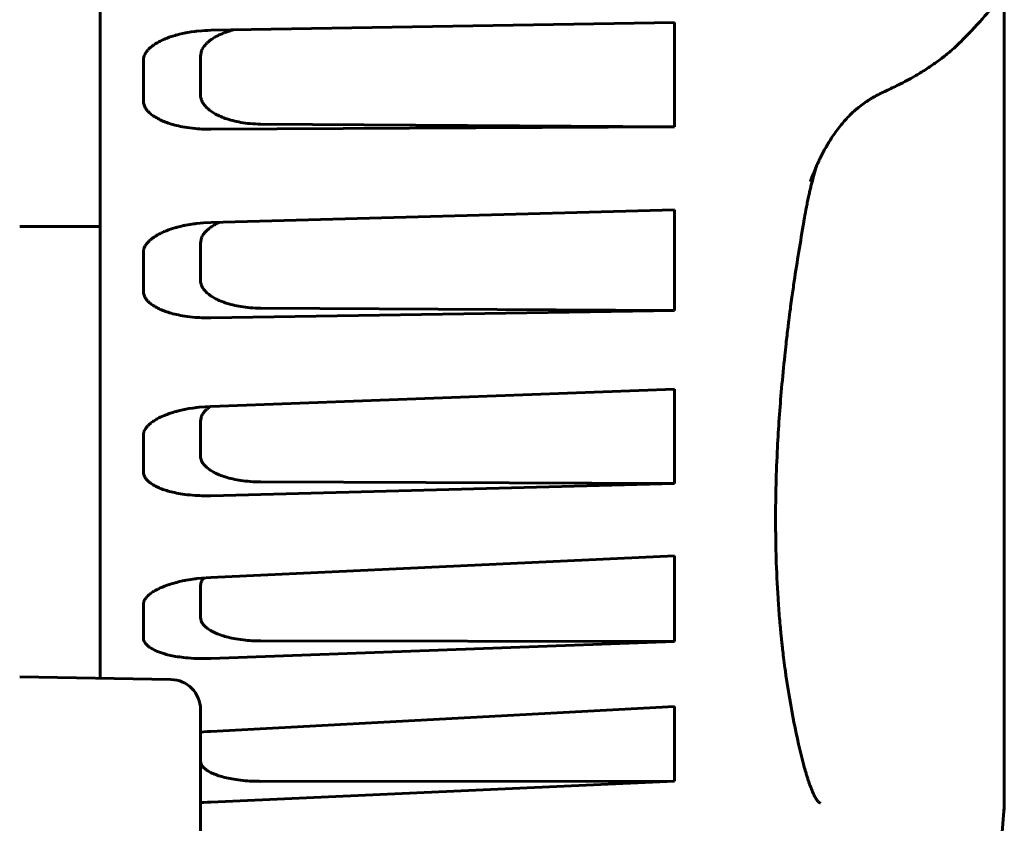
# Model space of a CAD drawing. Header units: millimetres. Extents: x 0 to 594, y 0 to 420.
# Tile 17 of 23: x 354.58 to 359.48, y 258.41 to 262.4. Entities that reach past the tile are written whole.
import ezdxf

# ---------------------------------------------------------------- set-up
doc = ezdxf.new("R2010")
doc.units = ezdxf.units.MM
doc.linetypes.add('K5LT_BASIC', pattern=[0])
doc.layers.add('Системный слой', color=7, linetype='Continuous')

# ---------------------------------------------------------------- blocks, each defined once
blk = doc.blocks.new('U6')
at = {"layer": 'Системный слой', "color": 150, "linetype": 'K5LT_BASIC', "lineweight": 60, "true_color": 0x0080ff}
for p, q in [((355.356, 259.6036), (355.3497, 259.6019)), ((355.3592, 259.6044), (355.356, 259.6036)), ((355.3608, 259.6048), (355.3592, 259.6044)), ((355.3616, 259.605), (355.3608, 259.6048)), ((355.3712, 259.6074), (355.3616, 259.605)), ((355.3869, 259.6109), (355.3712, 259.6074)), ((355.3949, 259.6125), (355.3869, 259.6109)), ((355.399, 259.6133), (355.3949, 259.6125)), ((355.401, 259.6137), (355.399, 259.6133)), ((355.4021, 259.6139), (355.401, 259.6137)), ((355.4179, 259.6168), (355.4021, 259.6139)), ((355.4379, 259.62), (355.4179, 259.6168)), ((355.4483, 259.6214), (355.4379, 259.62)), ((355.4536, 259.6221), (355.4483, 259.6214)), ((355.4562, 259.6225), (355.4536, 259.6221)), ((355.4575, 259.6226), (355.4562, 259.6225)), ((355.528, 259.6285), (355.4575, 259.6226)), ((355.2394, 259.5565), (355.2335, 259.5526)), ((355.2424, 259.5584), (355.2394, 259.5565)), ((355.244, 259.5593), (355.2424, 259.5584)), ((355.2447, 259.5598), (355.244, 259.5593)), ((355.2451, 259.5601), (355.2447, 259.5598)), ((355.2499, 259.5628), (355.2451, 259.5601)), ((355.2566, 259.5666), (355.2499, 259.5628)), ((355.26, 259.5684), (355.2566, 259.5666)), ((355.2618, 259.5693), (355.26, 259.5684)), ((355.2627, 259.5697), (355.2618, 259.5693)), ((355.2631, 259.5699), (355.2627, 259.5697)), ((355.2682, 259.5724), (355.2631, 259.5699)), ((355.2756, 259.5759), (355.2682, 259.5724)), ((355.2794, 259.5776), (355.2756, 259.5759)), ((355.2813, 259.5784), (355.2794, 259.5776)), ((355.2822, 259.5788), (355.2813, 259.5784)), ((355.2827, 259.579), (355.2822, 259.5788)), ((355.2904, 259.5822), (355.2827, 259.579)), ((355.2975, 259.585), (355.2904, 259.5822)), ((355.3011, 259.5864), (355.2975, 259.585)), ((355.3029, 259.5871), (355.3011, 259.5864)), ((355.3038, 259.5874), (355.3029, 259.5871)), ((355.3043, 259.5876), (355.3038, 259.5874)), ((355.3204, 259.5932), (355.3043, 259.5876)), ((355.3222, 259.5937), (355.3204, 259.5932)), ((355.326, 259.595), (355.3222, 259.5937)), ((355.3279, 259.5956), (355.326, 259.595)), ((355.3288, 259.5959), (355.3279, 259.5956)), ((355.3293, 259.596), (355.3288, 259.5959)), ((355.3375, 259.5985), (355.3293, 259.596)), ((355.3497, 259.6019), (355.3375, 259.5985)), ((355.1931, 259.5042), (355.1929, 259.5034)), ((355.1932, 259.5046), (355.1931, 259.5042)), ((355.1933, 259.5049), (355.1932, 259.5046)), ((355.1944, 259.5081), (355.1933, 259.5049)), ((355.196, 259.512), (355.1944, 259.5081)), ((355.1969, 259.514), (355.196, 259.512)), ((355.1974, 259.515), (355.1969, 259.514)), ((355.1977, 259.5155), (355.1974, 259.515)), ((355.1978, 259.5157), (355.1977, 259.5155)), ((355.1993, 259.5184), (355.1978, 259.5157)), ((355.202, 259.5226), (355.1993, 259.5184)), ((355.2034, 259.5246), (355.202, 259.5226)), ((355.2042, 259.5256), (355.2034, 259.5246)), ((355.2046, 259.5262), (355.2042, 259.5256)), ((355.2048, 259.5264), (355.2046, 259.5262)), ((355.2076, 259.5298), (355.2048, 259.5264)), ((355.2115, 259.5341), (355.2076, 259.5298)), ((355.2135, 259.5362), (355.2115, 259.5341)), ((355.2146, 259.5373), (355.2135, 259.5362)), ((355.2152, 259.5378), (355.2146, 259.5373)), ((355.2154, 259.538), (355.2152, 259.5378)), ((355.2192, 259.5414), (355.2154, 259.538)), ((355.2241, 259.5455), (355.2192, 259.5414)), ((355.2267, 259.5476), (355.2241, 259.5455)), ((355.228, 259.5486), (355.2267, 259.5476)), ((355.2287, 259.5491), (355.228, 259.5486)), ((355.229, 259.5493), (355.2287, 259.5491)), ((355.2335, 259.5526), (355.229, 259.5493)), ((355.1916, 259.4951), (355.1915, 259.4929)), ((355.1915, 259.4929), (355.1915, 259.4923)), ((355.1917, 259.4963), (355.1916, 259.4951)), ((355.1918, 259.4969), (355.1917, 259.4963)), ((355.1919, 259.4983), (355.1918, 259.4974)), ((355.1918, 259.4974), (355.1918, 259.4972)), ((355.1918, 259.4972), (355.1918, 259.4969)), ((355.1925, 259.5017), (355.1919, 259.4983)), ((355.1929, 259.5034), (355.1925, 259.5017))]:
    blk.add_line(p, q, dxfattribs=at)
blk = doc.blocks.new('U7')
at = {"layer": 'Системный слой', "color": 150, "linetype": 'K5LT_BASIC', "lineweight": 60, "true_color": 0x0080ff}
for p, q in [((355.3485, 261.3676), (355.3359, 261.3637)), ((355.3551, 261.3694), (355.3485, 261.3676)), ((355.3584, 261.3703), (355.3551, 261.3694)), ((355.36, 261.3708), (355.3584, 261.3703)), ((355.3609, 261.371), (355.36, 261.3708)), ((355.381, 261.376), (355.3609, 261.371)), ((355.392, 261.3784), (355.381, 261.376)), ((355.3976, 261.3796), (355.392, 261.3784)), ((355.4005, 261.3801), (355.3976, 261.3796)), ((355.4019, 261.3804), (355.4005, 261.3801)), ((355.4026, 261.3806), (355.4019, 261.3804)), ((355.4226, 261.3842), (355.4026, 261.3806)), ((355.4245, 261.3845), (355.4226, 261.3842)), ((355.4414, 261.387), (355.4245, 261.3845)), ((355.4501, 261.3882), (355.4414, 261.387)), ((355.4545, 261.3887), (355.4501, 261.3882)), ((355.4567, 261.389), (355.4545, 261.3887)), ((355.4578, 261.3891), (355.4567, 261.389)), ((355.4904, 261.3922), (355.4578, 261.3891)), ((355.528, 261.3941), (355.4904, 261.3922)), ((355.2389, 261.3177), (355.2381, 261.3171)), ((355.2393, 261.318), (355.2389, 261.3177)), ((355.2445, 261.3217), (355.2393, 261.318)), ((355.2514, 261.3261), (355.2445, 261.3217)), ((355.2549, 261.3283), (355.2514, 261.3261)), ((355.2567, 261.3294), (355.2549, 261.3283)), ((355.2576, 261.3299), (355.2567, 261.3294)), ((355.2581, 261.3302), (355.2576, 261.3299)), ((355.264, 261.3336), (355.2581, 261.3302)), ((355.2715, 261.3376), (355.264, 261.3336)), ((355.2753, 261.3396), (355.2715, 261.3376)), ((355.2773, 261.3405), (355.2753, 261.3396)), ((355.2783, 261.341), (355.2773, 261.3405)), ((355.2787, 261.3412), (355.2783, 261.341)), ((355.2836, 261.3435), (355.2787, 261.3412)), ((355.2921, 261.3474), (355.2836, 261.3435)), ((355.2964, 261.3493), (355.2921, 261.3474)), ((355.2986, 261.3502), (355.2964, 261.3493)), ((355.2997, 261.3506), (355.2986, 261.3502)), ((355.3003, 261.3509), (355.2997, 261.3506)), ((355.3063, 261.3533), (355.3003, 261.3509)), ((355.3167, 261.3572), (355.3063, 261.3533)), ((355.3221, 261.3591), (355.3167, 261.3572)), ((355.3247, 261.3601), (355.3221, 261.3591)), ((355.3261, 261.3605), (355.3247, 261.3601)), ((355.3268, 261.3607), (355.3261, 261.3605)), ((355.3359, 261.3637), (355.3268, 261.3607)), ((355.1973, 261.2707), (355.1962, 261.2681)), ((355.1995, 261.2752), (355.1973, 261.2707)), ((355.2007, 261.2775), (355.1995, 261.2752)), ((355.2014, 261.2786), (355.2007, 261.2775)), ((355.2017, 261.2791), (355.2014, 261.2786)), ((355.2019, 261.2794), (355.2017, 261.2791)), ((355.2041, 261.283), (355.2019, 261.2794)), ((355.2075, 261.2877), (355.2041, 261.283)), ((355.2093, 261.2901), (355.2075, 261.2877)), ((355.2102, 261.2912), (355.2093, 261.2901)), ((355.2107, 261.2918), (355.2102, 261.2912)), ((355.2109, 261.2921), (355.2107, 261.2918)), ((355.2138, 261.2954), (355.2109, 261.2921)), ((355.2183, 261.3003), (355.2138, 261.2954)), ((355.2208, 261.3026), (355.2183, 261.3003)), ((355.222, 261.3038), (355.2208, 261.3026)), ((355.2227, 261.3044), (355.222, 261.3038)), ((355.223, 261.3047), (355.2227, 261.3044)), ((355.2276, 261.3088), (355.223, 261.3047)), ((355.2335, 261.3136), (355.2276, 261.3088)), ((355.2365, 261.3159), (355.2335, 261.3136)), ((355.2381, 261.3171), (355.2365, 261.3159)), ((355.1916, 261.2479), (355.1915, 261.2445)), ((355.192, 261.2522), (355.1916, 261.2479)), ((355.1923, 261.2544), (355.192, 261.2522)), ((355.1925, 261.2554), (355.1923, 261.2544)), ((355.1926, 261.256), (355.1925, 261.2554)), ((355.1927, 261.2562), (355.1926, 261.256)), ((355.1935, 261.2598), (355.1927, 261.2562)), ((355.1947, 261.2641), (355.1935, 261.2598)), ((355.1955, 261.2662), (355.1947, 261.2641)), ((355.1959, 261.2673), (355.1955, 261.2662)), ((355.1961, 261.2678), (355.1959, 261.2673)), ((355.1962, 261.2681), (355.1961, 261.2678))]:
    blk.add_line(p, q, dxfattribs=at)
blk = doc.blocks.new('U12')
at = {"layer": 'Системный слой', "color": 150, "linetype": 'K5LT_BASIC', "lineweight": 60, "true_color": 0x0080ff}
for p, q in [((355.4763, 258.8551), (355.4761, 258.8528)), ((355.4761, 258.8528), (355.4761, 258.8515)), ((355.4764, 258.8566), (355.4763, 258.8551)), ((355.4765, 258.8573), (355.4764, 258.8566)), ((355.4766, 258.8577), (355.4765, 258.8573)), ((355.4767, 258.8581), (355.4766, 258.858)), ((355.4766, 258.858), (355.4766, 258.858)), ((355.4766, 258.858), (355.4766, 258.858)), ((355.4766, 258.858), (355.4766, 258.858)), ((355.4766, 258.858), (355.4766, 258.858)), ((355.4766, 258.858), (355.4766, 258.8579)), ((355.4766, 258.8579), (355.4766, 258.8579)), ((355.4766, 258.8579), (355.4766, 258.8577)), ((355.4767, 258.8585), (355.4767, 258.8582)), ((355.4767, 258.8582), (355.4767, 258.8581)), ((355.4767, 258.8581), (355.4767, 258.8581))]:
    blk.add_line(p, q, dxfattribs=at)
blk = doc.blocks.new('U17')
at = {"layer": 'Системный слой', "color": 150, "linetype": 'K5LT_BASIC', "lineweight": 60, "true_color": 0x0080ff}
for p, q in [((358.5382, 261.6638), (358.5348, 261.6525)), ((358.5416, 261.6752), (358.5382, 261.6638)), ((358.5348, 261.6525), (358.5315, 261.6412))]:
    blk.add_line(p, q, dxfattribs=at)
blk = doc.blocks.new('U19')
at = {"layer": 'Системный слой', "color": 150, "linetype": 'K5LT_BASIC', "lineweight": 60, "true_color": 0x0080ff}
for p, q in [((359.4761, 260.0594), (359.4761, 260.0613)), ((359.4761, 258.7999), (359.4761, 258.801)), ((359.4761, 258.5281), (359.4761, 258.7281))]:
    blk.add_line(p, q, dxfattribs=at)
blk = doc.blocks.new('U30')
at = {"layer": 'Системный слой', "color": 150, "linetype": 'K5LT_BASIC', "lineweight": 60, "true_color": 0x0080ff}
for p, q in [((355.4817, 262.3481), (355.4576, 262.3458)), ((355.4967, 262.3491), (355.4817, 262.3481)), ((355.5121, 262.3498), (355.4967, 262.3491)), ((355.528, 262.3502), (355.5121, 262.3498)), ((355.2794, 262.2988), (355.2756, 262.2969)), ((355.2813, 262.2997), (355.2794, 262.2988)), ((355.2822, 262.3002), (355.2813, 262.2997)), ((355.2827, 262.3004), (355.2822, 262.3002)), ((355.2879, 262.3028), (355.2827, 262.3004)), ((355.2963, 262.3065), (355.2879, 262.3028)), ((355.3005, 262.3083), (355.2963, 262.3065)), ((355.3027, 262.3091), (355.3005, 262.3083)), ((355.3037, 262.3096), (355.3027, 262.3091)), ((355.3043, 262.3098), (355.3037, 262.3096)), ((355.3097, 262.3119), (355.3043, 262.3098)), ((355.3196, 262.3156), (355.3097, 262.3119)), ((355.3247, 262.3174), (355.3196, 262.3156)), ((355.3272, 262.3182), (355.3247, 262.3174)), ((355.3285, 262.3187), (355.3272, 262.3182)), ((355.3292, 262.3189), (355.3285, 262.3187)), ((355.3375, 262.3216), (355.3292, 262.3189)), ((355.3497, 262.3252), (355.3375, 262.3216)), ((355.356, 262.327), (355.3497, 262.3252)), ((355.3592, 262.3278), (355.356, 262.327)), ((355.3608, 262.3283), (355.3592, 262.3278)), ((355.3616, 262.3285), (355.3608, 262.3283)), ((355.3713, 262.3309), (355.3616, 262.3285)), ((355.3869, 262.3345), (355.3713, 262.3309)), ((355.3949, 262.3362), (355.3869, 262.3345)), ((355.399, 262.337), (355.3949, 262.3362)), ((355.401, 262.3374), (355.399, 262.337)), ((355.4021, 262.3376), (355.401, 262.3374)), ((355.4035, 262.3378), (355.4021, 262.3376)), ((355.4301, 262.3423), (355.4035, 262.3378)), ((355.4441, 262.3442), (355.4301, 262.3423)), ((355.4512, 262.3451), (355.4441, 262.3442)), ((355.4548, 262.3455), (355.4512, 262.3451)), ((355.4566, 262.3457), (355.4548, 262.3455)), ((355.4576, 262.3458), (355.4566, 262.3457)), ((355.2115, 262.2491), (355.2076, 262.2442)), ((355.2135, 262.2516), (355.2115, 262.2491)), ((355.2146, 262.2528), (355.2135, 262.2516)), ((355.2152, 262.2534), (355.2146, 262.2528)), ((355.2154, 262.2537), (355.2152, 262.2534)), ((355.2192, 262.2577), (355.2154, 262.2537)), ((355.2241, 262.2624), (355.2192, 262.2577)), ((355.2267, 262.2648), (355.2241, 262.2624)), ((355.228, 262.2659), (355.2267, 262.2648)), ((355.2287, 262.2665), (355.228, 262.2659)), ((355.229, 262.2668), (355.2287, 262.2665)), ((355.2336, 262.2705), (355.229, 262.2668)), ((355.2394, 262.275), (355.2336, 262.2705)), ((355.2424, 262.2772), (355.2394, 262.275)), ((355.244, 262.2782), (355.2424, 262.2772)), ((355.2447, 262.2788), (355.244, 262.2782)), ((355.2451, 262.2791), (355.2447, 262.2788)), ((355.2499, 262.2822), (355.2451, 262.2791)), ((355.2566, 262.2864), (355.2499, 262.2822)), ((355.2601, 262.2885), (355.2566, 262.2864)), ((355.2618, 262.2895), (355.2601, 262.2885)), ((355.2627, 262.29), (355.2618, 262.2895)), ((355.2631, 262.2902), (355.2627, 262.29)), ((355.2682, 262.2931), (355.2631, 262.2902)), ((355.2756, 262.2969), (355.2682, 262.2931)), ((355.1916, 262.2028), (355.1915, 262.2)), ((355.1915, 262.2), (355.1915, 262.1994)), ((355.1917, 262.2043), (355.1916, 262.2028)), ((355.1918, 262.205), (355.1917, 262.2043)), ((355.1919, 262.2066), (355.1918, 262.2056)), ((355.1918, 262.2056), (355.1918, 262.2054)), ((355.1918, 262.2054), (355.1918, 262.205)), ((355.1925, 262.2107), (355.1919, 262.2066)), ((355.1929, 262.2128), (355.1925, 262.2107)), ((355.1931, 262.2138), (355.1929, 262.2128)), ((355.1932, 262.2143), (355.1931, 262.2138)), ((355.1933, 262.2146), (355.1932, 262.2143)), ((355.1944, 262.2184), (355.1933, 262.2146)), ((355.196, 262.2231), (355.1944, 262.2184)), ((355.1969, 262.2255), (355.196, 262.2231)), ((355.1974, 262.2266), (355.1969, 262.2255)), ((355.1977, 262.2272), (355.1974, 262.2266)), ((355.1978, 262.2275), (355.1977, 262.2272)), ((355.1993, 262.2307), (355.1978, 262.2275)), ((355.202, 262.2356), (355.1993, 262.2307)), ((355.2034, 262.238), (355.202, 262.2356)), ((355.2042, 262.2392), (355.2034, 262.238)), ((355.2046, 262.2398), (355.2042, 262.2392)), ((355.2048, 262.2401), (355.2046, 262.2398)), ((355.2076, 262.2442), (355.2048, 262.2401))]:
    blk.add_line(p, q, dxfattribs=at)
blk = doc.blocks.new('U32')
at = {"layer": 'Системный слой', "color": 150, "linetype": 'K5LT_BASIC', "lineweight": 60, "true_color": 0x0080ff}
for p, q in [((355.5196, 261.3648), (355.5243, 261.3683)), ((355.5243, 261.3683), (355.5247, 261.3686)), ((355.5247, 261.3686), (355.5255, 261.3692)), ((355.5255, 261.3692), (355.5271, 261.3703)), ((355.5271, 261.3703), (355.5304, 261.3726)), ((355.5304, 261.3726), (355.5371, 261.377)), ((355.5371, 261.377), (355.5427, 261.3804)), ((355.5427, 261.3804), (355.5431, 261.3807)), ((355.5431, 261.3807), (355.5441, 261.3812)), ((355.5441, 261.3812), (355.5459, 261.3823)), ((355.5459, 261.3823), (355.5497, 261.3844)), ((355.5497, 261.3844), (355.5575, 261.3885)), ((355.5575, 261.3885), (355.5648, 261.3921)), ((355.5648, 261.3921), (355.5651, 261.3922)), ((355.5651, 261.3922), (355.5659, 261.3926)), ((355.5659, 261.3926), (355.5674, 261.3933)), ((355.5674, 261.3933), (355.5704, 261.3947)), ((355.5704, 261.3947), (355.5718, 261.3953)), ((355.4761, 261.2915), (355.4813, 261.3178)), ((355.4813, 261.3178), (355.4815, 261.3183)), ((355.4815, 261.3183), (355.482, 261.3193)), ((355.482, 261.3193), (355.4829, 261.3214)), ((355.4829, 261.3214), (355.4849, 261.3254)), ((355.4849, 261.3254), (355.4897, 261.3336)), ((355.4897, 261.3336), (355.4938, 261.3393)), ((355.4938, 261.3393), (355.4941, 261.3397)), ((355.4941, 261.3397), (355.4948, 261.3405)), ((355.4948, 261.3405), (355.4961, 261.3421)), ((355.4961, 261.3421), (355.4988, 261.3453)), ((355.4988, 261.3453), (355.5047, 261.3516)), ((355.5047, 261.3516), (355.5081, 261.3549)), ((355.5081, 261.3549), (355.5084, 261.3553)), ((355.5084, 261.3553), (355.5091, 261.3559)), ((355.5091, 261.3559), (355.5105, 261.3572)), ((355.5105, 261.3572), (355.5134, 261.3597)), ((355.5134, 261.3597), (355.5196, 261.3648))]:
    blk.add_line(p, q, dxfattribs=at)
blk = doc.blocks.new('U37')
at = {"layer": 'Системный слой', "color": 150, "linetype": 'K5LT_BASIC', "lineweight": 60, "true_color": 0x0080ff}
for q in [(359.4761, 261.4521), (359.4761, 261.4455)]:
    blk.add_line((359.4761, 261.4523), q, dxfattribs=at)
blk = doc.blocks.new('U39')
at = {"layer": 'Системный слой', "color": 150, "linetype": 'K5LT_BASIC', "lineweight": 60, "true_color": 0x0080ff}
for p, q in [((355.4928, 258.509), (355.4761, 258.5088)), ((355.5101, 258.5094), (355.4928, 258.509)), ((355.528, 258.5099), (355.5101, 258.5094))]:
    blk.add_line(p, q, dxfattribs=at)
blk = doc.blocks.new('U44')
at = {"layer": 'Системный слой', "color": 150, "linetype": 'K5LT_BASIC', "lineweight": 60, "true_color": 0x0080ff}
for p, q in [((359.4761, 258.7999), (359.4761, 258.7305)), ((359.4761, 258.5271), (359.4761, 258.4876))]:
    blk.add_line(p, q, dxfattribs=at)
blk = doc.blocks.new('U47')
at = {"layer": 'Системный слой', "color": 150, "linetype": 'K5LT_BASIC', "lineweight": 60, "true_color": 0x0080ff}
for p, q in [((359.4761, 260.5933), (359.4761, 260.7451)), ((359.4761, 259.9275), (359.4761, 260.0608))]:
    blk.add_line(p, q, dxfattribs=at)
blk = doc.blocks.new('U49')
at = {"layer": 'Системный слой', "color": 150, "linetype": 'K5LT_BASIC', "lineweight": 60, "true_color": 0x0080ff}
for p, q in [((355.6143, 262.3447), (355.6249, 262.348)), ((355.6249, 262.348), (355.6255, 262.3481)), ((355.6255, 262.3481), (355.6266, 262.3485)), ((355.6266, 262.3485), (355.6289, 262.3491)), ((355.6289, 262.3491), (355.6335, 262.3504)), ((355.6335, 262.3504), (355.6401, 262.3521)), ((355.5196, 262.2969), (355.5243, 262.3006)), ((355.5243, 262.3006), (355.5247, 262.3009)), ((355.5247, 262.3009), (355.5255, 262.3015)), ((355.5255, 262.3015), (355.5271, 262.3027)), ((355.5271, 262.3027), (355.5304, 262.305)), ((355.5304, 262.305), (355.5371, 262.3096)), ((355.5371, 262.3096), (355.5427, 262.3131)), ((355.5427, 262.3131), (355.5431, 262.3133)), ((355.5431, 262.3133), (355.5441, 262.3139)), ((355.5441, 262.3139), (355.5459, 262.315)), ((355.5459, 262.315), (355.5497, 262.3172)), ((355.5497, 262.3172), (355.5575, 262.3214)), ((355.5575, 262.3214), (355.565, 262.3252)), ((355.565, 262.3252), (355.5655, 262.3255)), ((355.5655, 262.3255), (355.5667, 262.326)), ((355.5667, 262.326), (355.5689, 262.3271)), ((355.5689, 262.3271), (355.5735, 262.3292)), ((355.5735, 262.3292), (355.583, 262.3333)), ((355.583, 262.3333), (355.5928, 262.3372)), ((355.5928, 262.3372), (355.5935, 262.3375)), ((355.5935, 262.3375), (355.5948, 262.338)), ((355.5948, 262.338), (355.5975, 262.339)), ((355.5975, 262.339), (355.603, 262.341)), ((355.603, 262.341), (355.6143, 262.3447)), ((355.4761, 262.2212), (355.4813, 262.2484)), ((355.4813, 262.2484), (355.4815, 262.2489)), ((355.4815, 262.2489), (355.482, 262.25)), ((355.482, 262.25), (355.4829, 262.2521)), ((355.4829, 262.2521), (355.4849, 262.2563)), ((355.4849, 262.2563), (355.4897, 262.2647)), ((355.4897, 262.2647), (355.4938, 262.2707)), ((355.4938, 262.2707), (355.4941, 262.2711)), ((355.4941, 262.2711), (355.4948, 262.2719)), ((355.4948, 262.2719), (355.4961, 262.2736)), ((355.4961, 262.2736), (355.4988, 262.2769)), ((355.4988, 262.2769), (355.5047, 262.2834)), ((355.5047, 262.2834), (355.5081, 262.2868)), ((355.5081, 262.2868), (355.5084, 262.2871)), ((355.5084, 262.2871), (355.5091, 262.2878)), ((355.5091, 262.2878), (355.5105, 262.2891)), ((355.5105, 262.2891), (355.5134, 262.2918)), ((355.5134, 262.2918), (355.5196, 262.2969))]:
    blk.add_line(p, q, dxfattribs=at)
blk = doc.blocks.new('U50')
at = {"layer": 'Системный слой', "color": 150, "linetype": 'K5LT_BASIC', "lineweight": 60, "true_color": 0x0080ff}
for p, q in [((355.4829, 260.4338), (355.4849, 260.4376)), ((355.4849, 260.4376), (355.4897, 260.4453)), ((355.4897, 260.4453), (355.4938, 260.4507)), ((355.4938, 260.4507), (355.4941, 260.4511)), ((355.4941, 260.4511), (355.4948, 260.4518)), ((355.4948, 260.4518), (355.4961, 260.4533)), ((355.4961, 260.4533), (355.4988, 260.4564)), ((355.4988, 260.4564), (355.5047, 260.4623)), ((355.5047, 260.4623), (355.5081, 260.4654)), ((355.5081, 260.4654), (355.5084, 260.4657)), ((355.5084, 260.4657), (355.5091, 260.4663)), ((355.5091, 260.4663), (355.5105, 260.4675)), ((355.5105, 260.4675), (355.5134, 260.47)), ((355.5134, 260.47), (355.5196, 260.4747)), ((355.5196, 260.4747), (355.5241, 260.4779)), ((355.5241, 260.4779), (355.5244, 260.4781)), ((355.5244, 260.4781), (355.5249, 260.4784)), ((355.5249, 260.4784), (355.5258, 260.4791)), ((355.5258, 260.4791), (355.5261, 260.4793)), ((355.4761, 260.4057), (355.4813, 260.4304)), ((355.4813, 260.4304), (355.4815, 260.4309)), ((355.4815, 260.4309), (355.482, 260.4318)), ((355.482, 260.4318), (355.4829, 260.4338))]:
    blk.add_line(p, q, dxfattribs=at)
blk = doc.blocks.new('U54')
at = {"layer": 'Системный слой', "color": 150, "linetype": 'K5LT_BASIC', "lineweight": 60, "true_color": 0x0080ff}
for p, q in [((355.4781, 259.5992), (355.4813, 259.6081)), ((355.4813, 259.6081), (355.4815, 259.6086)), ((355.4815, 259.6086), (355.482, 259.6095)), ((355.482, 259.6095), (355.4829, 259.6112)), ((355.4829, 259.6112), (355.4849, 259.6147)), ((355.4849, 259.6147), (355.4897, 259.6216)), ((355.4897, 259.6216), (355.4935, 259.6262)), ((355.4761, 259.5856), (355.4781, 259.5992))]:
    blk.add_line(p, q, dxfattribs=at)
blk = doc.blocks.new('U55')
at = {"layer": 'Системный слой', "color": 150, "linetype": 'K5LT_BASIC', "lineweight": 60, "true_color": 0x0080ff}
for p, q in [((355.3005, 260.4361), (355.2962, 260.4344)), ((355.3026, 260.4369), (355.3005, 260.4361)), ((355.3037, 260.4373), (355.3026, 260.4369)), ((355.3043, 260.4376), (355.3037, 260.4373)), ((355.3097, 260.4396), (355.3043, 260.4376)), ((355.3196, 260.4432), (355.3097, 260.4396)), ((355.3247, 260.4449), (355.3196, 260.4432)), ((355.3272, 260.4458), (355.3247, 260.4449)), ((355.3285, 260.4462), (355.3272, 260.4458)), ((355.3292, 260.4464), (355.3285, 260.4462)), ((355.3324, 260.4474), (355.3292, 260.4464)), ((355.3469, 260.4518), (355.3324, 260.4474)), ((355.3544, 260.4539), (355.3469, 260.4518)), ((355.3583, 260.455), (355.3544, 260.4539)), ((355.3602, 260.4555), (355.3583, 260.455)), ((355.3612, 260.4557), (355.3602, 260.4555)), ((355.3616, 260.4559), (355.3612, 260.4557)), ((355.3632, 260.4563), (355.3616, 260.4559)), ((355.3648, 260.4567), (355.3632, 260.4563)), ((355.3663, 260.4571), (355.3648, 260.4567)), ((355.3682, 260.4575), (355.3663, 260.4571)), ((355.3733, 260.4588), (355.3682, 260.4575)), ((355.3879, 260.4621), (355.3733, 260.4588)), ((355.3954, 260.4637), (355.3879, 260.4621)), ((355.3993, 260.4645), (355.3954, 260.4637)), ((355.4012, 260.4649), (355.3993, 260.4645)), ((355.4021, 260.4651), (355.4012, 260.4649)), ((355.4179, 260.468), (355.4021, 260.4651)), ((355.4379, 260.4712), (355.4179, 260.468)), ((355.4483, 260.4727), (355.4379, 260.4712)), ((355.4536, 260.4733), (355.4483, 260.4727)), ((355.4562, 260.4737), (355.4536, 260.4733)), ((355.4575, 260.4738), (355.4562, 260.4737)), ((355.4685, 260.4751), (355.4575, 260.4738)), ((355.528, 260.4794), (355.4685, 260.4751)), ((355.2192, 260.3882), (355.2154, 260.3845)), ((355.2241, 260.3926), (355.2192, 260.3882)), ((355.2267, 260.3948), (355.2241, 260.3926)), ((355.228, 260.3959), (355.2267, 260.3948)), ((355.2287, 260.3964), (355.228, 260.3959)), ((355.229, 260.3967), (355.2287, 260.3964)), ((355.2335, 260.4002), (355.229, 260.3967)), ((355.2394, 260.4044), (355.2335, 260.4002)), ((355.2424, 260.4064), (355.2394, 260.4044)), ((355.244, 260.4075), (355.2424, 260.4064)), ((355.2447, 260.408), (355.244, 260.4075)), ((355.2451, 260.4082), (355.2447, 260.408)), ((355.2499, 260.4112), (355.2451, 260.4082)), ((355.2566, 260.4152), (355.2499, 260.4112)), ((355.2601, 260.4171), (355.2566, 260.4152)), ((355.2618, 260.4181), (355.2601, 260.4171)), ((355.2627, 260.4186), (355.2618, 260.4181)), ((355.2631, 260.4188), (355.2627, 260.4186)), ((355.2682, 260.4215), (355.2631, 260.4188)), ((355.2756, 260.4252), (355.2682, 260.4215)), ((355.2794, 260.427), (355.2756, 260.4252)), ((355.2813, 260.4279), (355.2794, 260.427)), ((355.2822, 260.4283), (355.2813, 260.4279)), ((355.2827, 260.4285), (355.2822, 260.4283)), ((355.2879, 260.4308), (355.2827, 260.4285)), ((355.2962, 260.4344), (355.2879, 260.4308)), ((355.1916, 260.3377), (355.1915, 260.3353)), ((355.1917, 260.3391), (355.1916, 260.3377)), ((355.1918, 260.3397), (355.1917, 260.3391)), ((355.1919, 260.3412), (355.1918, 260.3402)), ((355.1918, 260.3402), (355.1918, 260.3401)), ((355.1918, 260.3401), (355.1918, 260.3397)), ((355.1925, 260.3449), (355.1919, 260.3412)), ((355.1929, 260.3468), (355.1925, 260.3449)), ((355.1931, 260.3477), (355.1929, 260.3468)), ((355.1932, 260.3482), (355.1931, 260.3477)), ((355.1933, 260.3484), (355.1932, 260.3482)), ((355.1944, 260.352), (355.1933, 260.3484)), ((355.196, 260.3563), (355.1944, 260.352)), ((355.1969, 260.3584), (355.196, 260.3563)), ((355.1974, 260.3595), (355.1969, 260.3584)), ((355.1977, 260.36), (355.1974, 260.3595)), ((355.1978, 260.3603), (355.1977, 260.36)), ((355.1993, 260.3632), (355.1978, 260.3603)), ((355.202, 260.3677), (355.1993, 260.3632)), ((355.2034, 260.37), (355.202, 260.3677)), ((355.2042, 260.3711), (355.2034, 260.37)), ((355.2046, 260.3716), (355.2042, 260.3711)), ((355.2048, 260.3719), (355.2046, 260.3716)), ((355.2076, 260.3756), (355.2048, 260.3719)), ((355.2115, 260.3803), (355.2076, 260.3756)), ((355.2135, 260.3825), (355.2115, 260.3803)), ((355.2146, 260.3837), (355.2135, 260.3825)), ((355.2152, 260.3842), (355.2146, 260.3837)), ((355.2154, 260.3845), (355.2152, 260.3842)), ((355.1915, 260.3353), (355.1915, 260.3347))]:
    blk.add_line(p, q, dxfattribs=at)
blk = doc.blocks.new('U57')
at = {"layer": 'Системный слой', "color": 150, "linetype": 'K5LT_BASIC', "lineweight": 60, "true_color": 0x0080ff}
for p in [(359.4761, 261.4813), (359.4761, 261.1146)]:
    blk.add_line(p, (359.4761, 261.1146), dxfattribs=at)
blk = doc.blocks.new('U59')
at = {"layer": 'Системный слой', "color": 150, "linetype": 'K5LT_BASIC', "lineweight": 60, "true_color": 0x0080ff}
for q in [(359.4761, 261.1653), (359.4761, 261.1146)]:
    blk.add_line((359.4761, 261.1146), q, dxfattribs=at)
blk = doc.blocks.new('U62')
at = {"layer": 'Системный слой', "color": 150, "linetype": 'K5LT_BASIC', "lineweight": 60, "true_color": 0x0080ff}
for p, q in [((355.4761, 258.8585), (355.4928, 258.86)), ((355.4928, 258.86), (355.5102, 258.8614)), ((355.5102, 258.8614), (355.528, 258.8626))]:
    blk.add_line(p, q, dxfattribs=at)
blk = doc.blocks.new('U64')
at = {"layer": 'Системный слой', "color": 150, "linetype": 'K5LT_BASIC', "lineweight": 60, "true_color": 0x0080ff}
for p, q in [((359.4761, 261.1148), (359.4761, 261.1146)), ((359.4761, 260.0613), (359.4761, 260.0594))]:
    blk.add_line(p, q, dxfattribs=at)
blk = doc.blocks.new('U68')
at = {"layer": 'Системный слой', "color": 150, "linetype": 'K5LT_BASIC', "lineweight": 60, "true_color": 0x0080ff}
for p, q in [((359.4345, 257.9827), (359.4761, 258.4876)), ((359.2603, 257.4939), (359.4345, 257.9827)), ((358.8693, 257.1851), (359.2603, 257.4939))]:
    blk.add_line(p, q, dxfattribs=at)

msp = doc.modelspace()

# ---------------------------------------------------------------- linework, layer by layer
at = {"layer": 'Системный слой', "color": 150, "linetype": 'K5LT_BASIC', "lineweight": 60, "true_color": 0x0080ff}
for p, q in [((354.9761, 259.1267), (354.9761, 269.3248)), ((359.4761, 262.403), (359.4761, 262.5696)), ((359.4761, 262.1883), (359.4761, 262.403)), ((359.4761, 262.403), (359.4761, 262.1883)), ((355.528, 262.3502), (357.8356, 262.3892)), ((357.8356, 262.3892), (357.8356, 261.8694)), ((355.1915, 261.9998), (355.1915, 262.1994)), ((355.4761, 262.2212), (355.4761, 262.0294)), ((359.4761, 262.1883), (359.4761, 262.2048)), ((359.4761, 261.4813), (359.4761, 262.1883)), ((357.8356, 261.8694), (355.528, 261.8577)), ((355.7764, 261.8835), (357.8356, 261.8694)), ((358.511, 261.5996), (358.5107, 261.5988)), ((358.511, 261.5996), (358.5111, 261.5998)), ((359.4761, 261.1146), (359.4761, 261.4813)), ((355.528, 261.3941), (357.8356, 261.4573)), ((357.8356, 261.4573), (357.8356, 260.9568)), ((359.4761, 261.4523), (359.4761, 261.4451)), ((359.4761, 261.4523), (359.4761, 261.4523)), ((359.4761, 261.4523), (359.4761, 261.4451)), ((354.5761, 261.3748), (354.9761, 261.3748)), ((355.4761, 261.2915), (355.4761, 261.1068)), ((355.1915, 261.0523), (355.1915, 261.2445)), ((359.4761, 261.2102), (359.4761, 261.251)), ((359.4761, 261.2508), (359.4761, 261.2102)), ((359.4761, 261.2506), (359.4761, 261.2102)), ((359.4761, 261.1146), (359.4761, 258.801)), ((357.8356, 260.9568), (355.528, 260.9198)), ((355.7764, 260.9674), (357.8356, 260.9568)), ((359.4761, 260.746), (359.4761, 260.9334)), ((359.4761, 260.7458), (359.4761, 260.7451)), ((359.4761, 260.5917), (359.4761, 260.594)), ((355.528, 260.4794), (357.8356, 260.5652)), ((357.8356, 260.5652), (357.8356, 260.0963)), ((355.3699, 260.458), (355.3682, 260.4575)), ((355.4761, 260.4057), (355.4761, 260.2327)), ((355.1915, 260.1546), (355.1915, 260.3347)), ((357.8356, 260.0963), (355.528, 260.035)), ((355.7764, 260.1032), (357.8356, 260.0963)), ((359.4761, 260.0594), (359.4761, 260.0613)), ((359.4761, 259.9281), (359.4761, 259.9275)), ((359.4761, 259.928), (359.4761, 259.9281)), ((355.528, 259.6285), (357.8356, 259.735)), ((357.8356, 259.735), (357.8356, 259.3092)), ((355.3224, 259.5938), (355.3204, 259.5932)), ((355.4761, 259.4285), (355.4761, 259.5856)), ((355.1915, 259.4923), (355.1915, 259.3288)), ((355.528, 259.2251), (357.8356, 259.3092)), ((357.8356, 259.3092), (355.7764, 259.3122)), ((354.5761, 259.1337), (355.3287, 259.1206)), ((355.4761, 258.8706), (355.4761, 258.9706)), ((357.8356, 258.9869), (355.528, 258.8626)), ((357.8356, 258.6148), (357.8356, 258.9869)), ((355.4761, 254.9291), (355.4761, 258.8706)), ((359.4761, 258.801), (359.4761, 258.7316)), ((359.4761, 258.801), (359.4761, 258.7999)), ((359.4761, 258.7239), (359.4761, 258.7316)), ((359.4756, 258.6713), (359.4756, 258.6715)), ((355.528, 258.5099), (357.8356, 258.6148)), ((357.8356, 258.6148), (355.7764, 258.6138)), ((359.4761, 258.4887), (359.4761, 258.5281)), ((359.4761, 258.5208), (359.4761, 258.5281)), ((359.4761, 258.4887), (359.4761, 258.4886)), ((359.4761, 258.4886), (359.4761, 258.4876))]:
    msp.add_line(p, q, dxfattribs=at)
msp.add_arc((355.3261, 258.9706), 0.15, 0, 89, dxfattribs=at)
for points, knots in [([(358.8875, 262.0492), (358.9084, 262.0587), (358.929, 262.0686), (358.9636, 262.0859), (358.9778, 262.0933), (359.0041, 262.1074), (359.0163, 262.1142), (359.0478, 262.1323), (359.0668, 262.1438), (359.1038, 262.1675), (359.1217, 262.1796), (359.1471, 262.1979), (359.1551, 262.2038), (359.1787, 262.2218), (359.1938, 262.234), (359.2141, 262.2514), (359.2203, 262.2568), (359.2349, 262.2701), (359.2435, 262.2781), (359.2644, 262.2983), (359.2762, 262.3103), (359.2893, 262.3238), (359.2914, 262.326), (359.2999, 262.3348), (359.3059, 262.341), (359.3135, 262.3492), (359.3154, 262.3511), (359.319, 262.355), (359.3208, 262.3569), (359.3248, 262.3612), (359.3269, 262.3634), (359.3331, 262.3701), (359.3371, 262.3745), (359.3485, 262.3871), (359.3556, 262.3949), (359.3633, 262.4035), (359.3646, 262.4049), (359.3758, 262.4174), (359.3843, 262.4269), (359.3978, 262.4419), (359.4031, 262.4477), (359.4084, 262.4533), (359.4098, 262.4546), (359.411, 262.4559), (359.4116, 262.4564), (359.411, 262.4558), (359.4102, 262.4552), (359.4098, 262.4548)], [0, 0, 0, 0, 1.291251, 1.291251, 2.212666, 2.212666, 3.030042, 3.030042, 4.371128, 4.371128, 5.745225, 5.745225, 6.403678, 6.403678, 7.720585, 7.720585, 8.293714, 8.293714, 9.161887, 9.161887, 10.522543, 10.522543, 10.802526, 10.802526, 11.618766, 11.618766, 11.8832, 11.8832, 12.147634, 12.147634, 12.468832, 12.468832, 13.111229, 13.111229, 14.396024, 14.396024, 14.660458, 14.660458, 16.715161, 16.715161, 18.706305, 18.706305, 19.584231, 19.584231, 20.462158, 20.462158, 21, 21, 21, 21]), ([(355.7764, 261.8835), (355.7577, 261.8836), (355.7231, 261.8855), (355.6769, 261.8917), (355.6357, 261.9006), (355.6, 261.9115), (355.5699, 261.9236), (355.5457, 261.9362), (355.525, 261.9496), (355.5075, 261.9641), (355.4937, 261.9796), (355.4842, 261.9949), (355.4789, 262.0084), (355.4765, 262.0197), (355.4761, 262.0264), (355.4761, 262.0294)], [0, 0, 0, 0, 0.102257, 0.199537, 0.2943, 0.394478, 0.483659, 0.560887, 0.630933, 0.708351, 0.783116, 0.850643, 0.91228, 0.960936, 1, 1, 1, 1]), ([(358.7966, 262.0001), (358.8025, 262.0039), (358.8084, 262.0075), (358.8169, 262.0126), (358.8195, 262.0141), (358.8241, 262.0168), (358.8261, 262.0179), (358.8313, 262.0208), (358.8345, 262.0226), (358.8437, 262.0277), (358.8498, 262.0309), (358.8621, 262.0371), (358.8682, 262.0401), (358.875, 262.0433), (358.8755, 262.0436), (358.8799, 262.0457), (358.8837, 262.0475), (358.8875, 262.0492)], [0, 0, 0, 0, 2.8, 2.8, 4.016677, 4.016677, 4.945383, 4.945383, 6.431439, 6.431439, 9.217784, 9.217784, 12.017784, 12.017784, 12.271097, 12.271097, 14, 14, 14, 14]), ([(355.1915, 261.9998), (355.1917, 261.993), (355.1935, 261.9801), (355.2021, 261.9628), (355.213, 261.9484), (355.227, 261.9348), (355.2458, 261.9208), (355.2693, 261.9075), (355.2945, 261.8962), (355.3233, 261.8858), (355.3567, 261.8763), (355.3987, 261.8674), (355.4444, 261.8612), (355.489, 261.8581), (355.5161, 261.8576), (355.528, 261.8577)], [0, 0, 0, 0, 0.088009, 0.159392, 0.217017, 0.279423, 0.356441, 0.433235, 0.508859, 0.580438, 0.66791, 0.758965, 0.864151, 0.942181, 1, 1, 1, 1]), ([(358.5109, 261.5992), (358.511, 261.5994), (358.511, 261.5996), (358.5112, 261.6), (358.5113, 261.6002), (358.5117, 261.6015), (358.5121, 261.6024), (358.5131, 261.6053), (358.5138, 261.6072), (358.5159, 261.6127), (358.5173, 261.6164), (358.5216, 261.6274), (358.5245, 261.6347), (358.532, 261.6531), (358.5369, 261.6642), (358.5431, 261.6786), (358.5446, 261.682), (358.5502, 261.6942), (358.5543, 261.703), (358.5606, 261.7159), (358.5627, 261.7201), (358.567, 261.7288), (358.5693, 261.7333), (358.5761, 261.7464), (358.5807, 261.7549), (358.5947, 261.7799), (358.6044, 261.7961), (358.6282, 261.8329), (358.6428, 261.8533), (358.6721, 261.8901), (358.6865, 261.9066), (358.7154, 261.9362), (358.7297, 261.9494), (358.7612, 261.9757), (358.7785, 261.9885), (358.7966, 262.0001)], [0.016177, 0.016177, 0.016177, 0.016177, 0.036585, 0.036585, 0.064708, 0.064708, 0.177948, 0.177948, 0.396425, 0.396425, 0.825205, 0.825205, 1.682764, 1.682764, 2.995493, 2.995493, 3.397882, 3.397882, 4.450168, 4.450168, 4.959649, 4.959649, 5.503072, 5.503072, 6.555976, 6.555976, 8.593905, 8.593905, 11.285345, 11.285345, 13.630389, 13.630389, 15.7085, 15.7085, 18, 18, 18, 18]), ([(358.5315, 261.6412), (358.5273, 261.6264), (358.5233, 261.6116), (358.5176, 261.5895), (358.5158, 261.5822), (358.5122, 261.5673), (358.5103, 261.5597), (358.5067, 261.5442), (358.5049, 261.5363), (358.5022, 261.524), (358.5013, 261.5196), (358.4992, 261.5101), (358.4982, 261.5051), (358.4952, 261.4906), (358.4932, 261.4811), (358.4878, 261.4534), (358.4844, 261.4352), (358.4812, 261.4169)], [0, 0, 0, 0, 3, 3, 4.473747, 4.473747, 6, 6, 7.584224, 7.584224, 8.467111, 8.467111, 9.476168, 9.476168, 11.368112, 11.368112, 15, 15, 15, 15]), ([(358.4812, 261.4169), (358.4801, 261.4105), (358.4789, 261.404), (358.4619, 261.2988), (358.4447, 261.1994), (358.4266, 261.0753), (358.4229, 261.0492), (358.4171, 261.0073), (358.415, 260.9916), (358.4123, 260.9719), (358.4118, 260.968), (358.4087, 260.9447), (358.4062, 260.9253), (358.4025, 260.8958), (358.4012, 260.8857), (358.3967, 260.8474), (358.3932, 260.8191), (358.3878, 260.7711), (358.3855, 260.7513), (358.3781, 260.6775), (358.3725, 260.6234), (358.359, 260.4699), (358.3521, 260.3714), (358.3409, 260.1519), (358.3378, 260.0319), (358.3378, 259.9149)], [0, 0, 0, 0, 0.29235, 0.29235, 4.8, 4.8, 6.006653, 6.006653, 6.739993, 6.739993, 6.919461, 6.919461, 7.825024, 7.825024, 8.296975, 8.296975, 9.621661, 9.621661, 10.556978, 10.556978, 13.128004, 13.128004, 17.928004, 17.928004, 24, 24, 24, 24]), ([(355.7764, 260.9674), (355.7577, 260.9675), (355.7231, 260.9693), (355.6769, 260.9751), (355.6357, 260.9835), (355.6, 260.9939), (355.5699, 261.0055), (355.5457, 261.0175), (355.525, 261.0303), (355.5075, 261.0442), (355.4937, 261.059), (355.4842, 261.0737), (355.4789, 261.0866), (355.4765, 261.0975), (355.4761, 261.1039), (355.4761, 261.1068)], [0, 0, 0, 0, 0.102257, 0.199537, 0.2943, 0.394478, 0.483659, 0.560887, 0.630933, 0.708351, 0.783116, 0.850643, 0.91228, 0.960936, 1, 1, 1, 1]), ([(355.1915, 261.0523), (355.1917, 261.0457), (355.1935, 261.0334), (355.2021, 261.0169), (355.213, 261.0032), (355.227, 260.9903), (355.2458, 260.9771), (355.2693, 260.9646), (355.2945, 260.9541), (355.3233, 260.9444), (355.3567, 260.9357), (355.3987, 260.9277), (355.4444, 260.9222), (355.489, 260.9198), (355.5161, 260.9196), (355.528, 260.9198)], [0, 0, 0, 0, 0.088009, 0.159392, 0.217017, 0.279423, 0.356441, 0.433235, 0.508859, 0.580438, 0.66791, 0.758965, 0.864151, 0.942181, 1, 1, 1, 1]), ([(355.7764, 260.1032), (355.7577, 260.1032), (355.7231, 260.1049), (355.6769, 260.1102), (355.6357, 260.118), (355.6, 260.1276), (355.5699, 260.1383), (355.5457, 260.1494), (355.525, 260.1614), (355.5075, 260.1743), (355.4937, 260.1881), (355.4842, 260.2017), (355.4789, 260.2138), (355.4765, 260.224), (355.4761, 260.23), (355.4761, 260.2327)], [0, 0, 0, 0, 0.102257, 0.199537, 0.2943, 0.394478, 0.483659, 0.560887, 0.630933, 0.708351, 0.783116, 0.850643, 0.91228, 0.960936, 1, 1, 1, 1]), ([(355.1915, 260.1546), (355.1917, 260.1485), (355.1935, 260.1369), (355.2021, 260.1217), (355.213, 260.109), (355.227, 260.0971), (355.2458, 260.0851), (355.2693, 260.0737), (355.2945, 260.0642), (355.3233, 260.0555), (355.3567, 260.0478), (355.3987, 260.0409), (355.4444, 260.0363), (355.489, 260.0346), (355.5161, 260.0347), (355.528, 260.035)], [0, 0, 0, 0, 0.088009, 0.159392, 0.217017, 0.279423, 0.356441, 0.433235, 0.508859, 0.580438, 0.66791, 0.758965, 0.864151, 0.942181, 1, 1, 1, 1]), ([(358.4786, 258.6925), (358.4604, 258.762), (358.4438, 258.8341), (358.4141, 258.9833), (358.4009, 259.0604), (358.3881, 259.1499), (358.3867, 259.1601), (358.3853, 259.1702), (358.3853, 259.1703), (358.385, 259.1728), (358.3846, 259.1752), (358.382, 259.195), (358.3797, 259.2126), (358.3758, 259.2439), (358.3742, 259.2576), (358.3714, 259.282), (358.3702, 259.2927), (358.3682, 259.3117), (358.3673, 259.32), (358.3656, 259.3367), (358.3648, 259.3451), (358.3632, 259.3615), (358.3624, 259.3695), (358.3602, 259.3938), (358.3587, 259.41), (358.3546, 259.459), (358.3522, 259.492), (358.3457, 259.5915), (358.3426, 259.659), (358.3399, 259.7493), (358.3393, 259.771), (358.3384, 259.8227), (358.3383, 259.8529), (358.3377, 259.8934), (358.3378, 259.9042), (358.3378, 259.9149)], [0, 0, 0, 0, 4.8, 4.8, 9.6, 9.6, 10.207861, 10.207861, 10.21212, 10.21212, 10.356526, 10.356526, 11.399427, 11.399427, 12.20581, 12.20581, 12.829315, 12.829315, 13.311416, 13.311416, 13.793517, 13.793517, 14.253368, 14.253368, 15.180486, 15.180486, 17.027306, 17.027306, 20.706112, 20.706112, 21.864951, 21.864951, 23.442544, 23.442544, 24, 24, 24, 24]), ([(355.4761, 259.4285), (355.4763, 259.4235), (355.4775, 259.4139), (355.4842, 259.4006), (355.4938, 259.3883), (355.5072, 259.376), (355.5262, 259.3633), (355.5515, 259.3507), (355.5807, 259.3397), (355.6139, 259.3302), (355.6527, 259.322), (355.6959, 259.316), (355.7386, 259.3128), (355.7651, 259.3124), (355.7764, 259.3122)], [0, 0, 0, 0, 0.081692, 0.154329, 0.217913, 0.286455, 0.369652, 0.459132, 0.55505, 0.645191, 0.741415, 0.850135, 0.937493, 1, 1, 1, 1]), ([(355.528, 259.2251), (355.5026, 259.2245), (355.4583, 259.2242), (355.404, 259.2282), (355.3614, 259.2337), (355.3273, 259.2401), (355.2998, 259.2469), (355.2771, 259.254), (355.2559, 259.2622), (355.2358, 259.272), (355.2187, 259.2831), (355.2067, 259.2938), (355.1988, 259.3041), (355.1941, 259.3132), (355.1919, 259.3214), (355.1916, 259.3265), (355.1915, 259.3288)], [0, 0, 0, 0, 0.123686, 0.23044, 0.321399, 0.407459, 0.482088, 0.544146, 0.605505, 0.681143, 0.754657, 0.820214, 0.871446, 0.92185, 0.965395, 1, 1, 1, 1]), ([(355.4761, 258.7141), (355.4763, 258.7098), (355.4775, 258.7014), (355.4842, 258.6899), (355.4938, 258.6792), (355.5072, 258.6686), (355.5262, 258.6576), (355.5515, 258.6467), (355.5807, 258.6372), (355.6139, 258.6291), (355.6527, 258.6221), (355.6959, 258.6169), (355.7386, 258.6143), (355.7651, 258.6139), (355.7764, 258.6138)], [0, 0, 0, 0, 0.081692, 0.154329, 0.217913, 0.286455, 0.369652, 0.459132, 0.55505, 0.645191, 0.741415, 0.850135, 0.937493, 1, 1, 1, 1]), ([(358.5251, 258.5545), (358.5212, 258.5634), (358.5176, 258.5724), (358.5106, 258.5904), (358.5073, 258.5994), (358.5024, 258.6134), (358.5007, 258.6183), (358.4981, 258.626), (358.4972, 258.6287), (358.4953, 258.6346), (358.4943, 258.6378), (358.4915, 258.6469), (358.4897, 258.6529), (358.4847, 258.67), (358.4816, 258.6812), (358.4786, 258.6925)], [0, 0, 0, 0, 3, 3, 6, 6, 7.601927, 7.601927, 8.501118, 8.501118, 9.528798, 9.528798, 11.455668, 11.455668, 15, 15, 15, 15]), ([(358.5612, 258.5054), (358.561, 258.5055), (358.5609, 258.5056), (358.5596, 258.5062), (358.5584, 258.5069), (358.5559, 258.5085), (358.5546, 258.5095), (358.5517, 258.5121), (358.55, 258.5137), (358.5463, 258.5177), (358.5443, 258.5202), (358.5402, 258.5259), (358.5383, 258.5289), (358.5336, 258.5367), (358.5308, 258.5419), (358.5276, 258.5489), (358.5271, 258.5499), (358.5261, 258.5521), (358.5256, 258.5533), (358.5251, 258.5545)], [6.349868, 6.349868, 6.349868, 6.349868, 6.586545, 6.586545, 8.225459, 8.225459, 9.816194, 9.816194, 11.469835, 11.469835, 13.145004, 13.145004, 14.55115, 14.55115, 16.361999, 16.361999, 16.665369, 16.665369, 17, 17, 17, 17])]:
    msp.add_open_spline(points, degree=3, knots=knots, dxfattribs=at)
for points in [[(359.4756, 258.6715), (359.4757, 258.6772), (359.4759, 258.6888), (359.476, 258.7063), (359.4761, 258.718), (359.4761, 258.7239)], [(359.4756, 258.4706), (359.4757, 258.4761), (359.4759, 258.4872), (359.476, 258.504), (359.4761, 258.5152), (359.4761, 258.5208)]]:
    msp.add_open_spline(points, degree=3, dxfattribs=at)

# ---------------------------------------------------------------- block references
at = {"layer": 'Системный слой'}
for name in ['U30', 'U49', 'U17', 'U57', 'U37', 'U7', 'U32', 'U59', 'U64', 'U47', 'U55', 'U50', 'U19', 'U6', 'U54', 'U62', 'U12', 'U44', 'U39', 'U68']:
    msp.add_blockref(name, (0, 0), dxfattribs=at)

doc.saveas('drawing.dxf')
